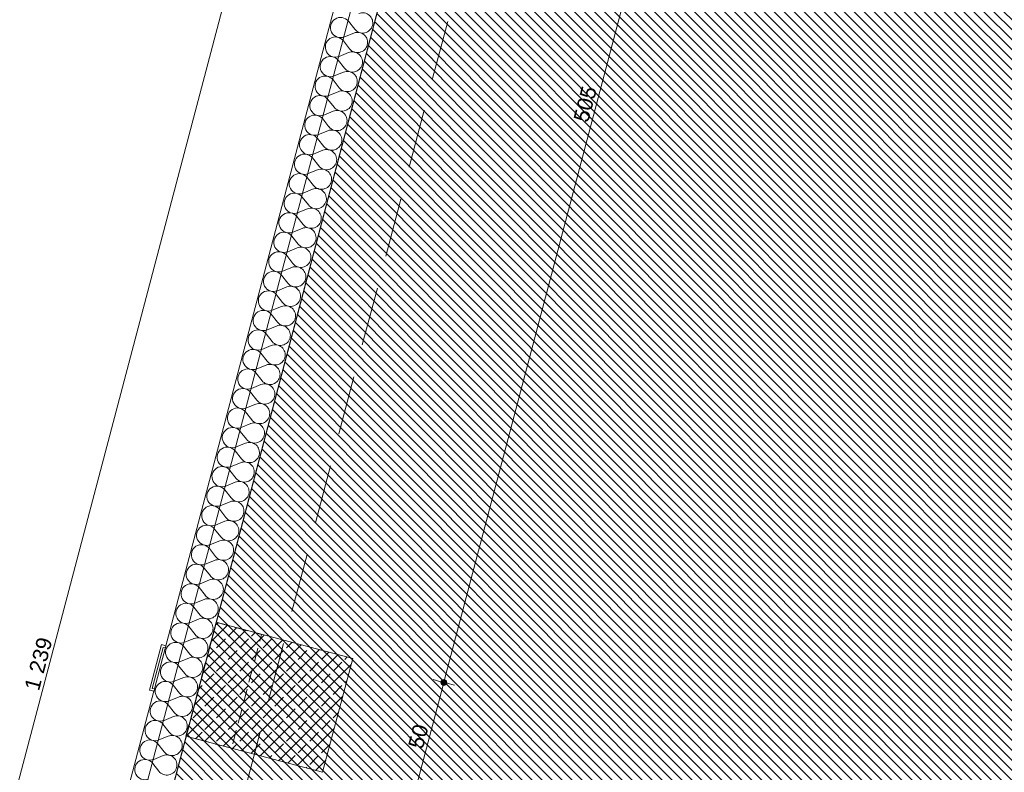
# Model space of a CAD drawing. Header units: millimetres. Extents: x -176817 to 18864955, y -12996033 to 201123.
# Tile 69 of 256: x 35718 to 39897, y 92502 to 95696. Entities that reach past the tile are written whole.
import ezdxf
from ezdxf.enums import TextEntityAlignment as Align

# ---------------------------------------------------------------- set-up
doc = ezdxf.new("R2010")
doc.units = ezdxf.units.MM
doc.header["$MEASUREMENT"] = 0
doc.linetypes.add('Przerywana długa', pattern=[390, 250, -140])
doc.linetypes.add('Przerywana gęsta', pattern=[90, 60, -30])
for name, color, linetype in [('213-A Wymiarowanie wewnętrzne', 7, 'Continuous'), ('231-A Ściany zewnętrzne', 7, 'Continuous'), ('291-A Obróbka blacharska', 7, 'Continuous'), ('292-PPOŻ - Linie', 7, 'Continuous'), ('410-K Osie', 7, 'Continuous'), ('440-K Słupy', 7, 'Continuous'), ('842-G Opisy PW PZT', 7, 'Continuous')]:
    doc.layers.add(name, color=color, linetype=linetype)
doc.styles.add('STYL_AUTOMATYCZNY_4', font='arial.ttf')
doc.styles.add('STYL_AUTOMATYCZNY_8', font='ARIALN.TTF')
doc.dimstyles.new('STYL_AUTOMATYCZNY__2', dxfattribs={"dimtxt": 64.999998, "dimasz": 47.5, "dimexe": 0.18, "dimexo": 0.0625, "dimgap": 0, "dimtad": 1, "dimdec": 1, "dimlfac": 0.1, "dimzin": 0, "dimdsep": 46, "dimtxsty": 'STYL_AUTOMATYCZNY_4', "dimblk": 'ARROWHEAD_11', "dimblk1": 'ARROWHEAD_11', "dimblk2": 'ARROWHEAD_11', "dimcen": 0.09, "dimclrd": 1, "dimclre": 1, "dimclrt": 1, "dimazin": 0, "dimtfac": 1, "dimtdec": 4, "dimtmove": 0, "dimatfit": 3, "dimfxl": 0, "dimtolj": 1, "dimtzin": 0, "dimarcsym": 0})
doc.dimstyles.new('STYL_AUTOMATYCZNY__3', dxfattribs={"dimtxt": 64.999998, "dimasz": 47.5, "dimexe": 0.18, "dimexo": 0.0625, "dimgap": 0, "dimtad": 1, "dimdec": 1, "dimlfac": 0.1, "dimzin": 0, "dimdsep": 46, "dimtxsty": 'STYL_AUTOMATYCZNY_4', "dimblk": 'ARROWHEAD_11', "dimblk1": 'ARROWHEAD_11', "dimblk2": 'ARROWHEAD_11', "dimcen": 0.09, "dimclrd": 30, "dimclre": 30, "dimclrt": 30, "dimazin": 0, "dimtfac": 1, "dimtdec": 4, "dimtmove": 0, "dimatfit": 3, "dimfxl": 0, "dimtolj": 1, "dimtzin": 0, "dimarcsym": 0})

# ---------------------------------------------------------------- blocks, each defined once
blk = doc.blocks.new('Strop_69_2', base_point=(36551.5, 93138.3))
at = {"layer": '440-K Słupy', "color": 7, "linetype": 'Przerywana gęsta', "lineweight": 0, "flags": 128}
blk.add_lwpolyline([(36551.5, 93138.3), (36423.9, 92654.8), (36617.3, 92603.8), (36744.9, 93087.3)], close=True, dxfattribs=at)
blk = doc.blocks.new('Słup_197_2', base_point=(36777.8, 92820))
at = {"layer": '440-K Słupy', "linetype": 'Continuous', "lineweight": 0, "true_color": 0x000000}
h = blk.add_hatch(dxfattribs=at)
h.set_pattern_fill('Beton_zbrojony_0002', color=18, style=0, pattern_type=2)
h.set_pattern_definition([(45, (0, 0), (-49.497475, 49.497475), []), (45, (-24.75, 24.75), (-49.497475, 49.497475), [52.5, -17.5])])
h.paths.add_polyline_path([(36551.5, 93138.3), (36423.9, 92654.8), (37004, 92501.8), (37131.6, 92985.2)])
at = {"layer": '440-K Słupy', "color": 7, "linetype": 'Continuous', "lineweight": 0, "flags": 128}
blk.add_lwpolyline([(36423.9, 92654.8), (37004, 92501.8), (37131.6, 92985.2), (36551.5, 93138.3)], dxfattribs=at)
blk = doc.blocks.new('Słup_198_2', base_point=(36313.7, 92942.5))
at = {"layer": '291-A Obróbka blacharska', "color": 7, "linetype": 'Continuous', "lineweight": 0, "flags": 128}
blk.add_lwpolyline([(36319.7, 93044.3), (36339.1, 93039.2), (36336.5, 93029.5), (36326.9, 93032.1), (36281.2, 92858), (36290.8, 92855.5), (36288.3, 92845.8), (36268.9, 92850.9)], close=True, dxfattribs=at)
blk = doc.blocks.new('*X2143')
at = {"layer": '231-A Ściany zewnętrzne', "color": 7, "linetype": 'Continuous', "lineweight": 0}
for p, q in [((37113.8, 95689.1), (37140.4, 95655.5)), ((37096.3, 95622.8), (37136, 95638.9)), ((37091.9, 95606.2), (37118.5, 95572.6)), ((37074.4, 95539.9), (37114.1, 95556)), ((37070.1, 95523.4), (37096.7, 95489.7)), ((37052.6, 95457.1), (37092.3, 95473.2)), ((37048.2, 95440.5), (37074.8, 95406.9)), ((37030.7, 95374.2), (37070.4, 95390.3)), ((37026.3, 95357.6), (37052.9, 95324)), ((37008.8, 95291.3), (37048.5, 95307.4)), ((37004.5, 95274.7), (37031, 95241.1)), ((36987, 95208.4), (37026.7, 95224.5)), ((36982.6, 95191.8), (37009.2, 95158.2)), ((36965.1, 95125.5), (37004.8, 95141.7)), ((36960.7, 95109), (36987.3, 95075.4)), ((36943.2, 95042.7), (36982.9, 95058.8)), ((36938.8, 95026.1), (36965.4, 94992.5)), ((36921.3, 94959.8), (36961.1, 94975.9)), ((36917, 94943.2), (36943.6, 94909.6)), ((36899.5, 94876.9), (36939.2, 94893)), ((36895.1, 94860.3), (36921.7, 94826.7)), ((36877.6, 94794), (36917.3, 94810.2)), ((36873.2, 94777.5), (36899.8, 94743.8)), ((36855.7, 94711.2), (36895.5, 94727.3)), ((36851.4, 94694.6), (36878, 94661)), ((36833.9, 94628.3), (36873.6, 94644.4)), ((36829.5, 94611.7), (36856.1, 94578.1)), ((36807.6, 94528.8), (36834.2, 94495.2)), ((36812, 94545.4), (36851.7, 94561.5)), ((36785.8, 94446), (36812.4, 94412.3)), ((36790.1, 94462.5), (36829.8, 94478.6)), ((36763.9, 94363.1), (36790.5, 94329.5)), ((36768.3, 94379.6), (36808, 94395.8)), ((36742, 94280.2), (36768.6, 94246.6)), ((36746.4, 94296.8), (36786.1, 94312.9)), ((36720.2, 94197.3), (36746.7, 94163.7)), ((36724.5, 94213.9), (36764.2, 94230)), ((36698.3, 94114.4), (36724.9, 94080.8)), ((36702.7, 94131), (36742.4, 94147.1)), ((36676.4, 94031.6), (36703, 93998)), ((36680.8, 94048.1), (36720.5, 94064.3)), ((36654.5, 93948.7), (36681.1, 93915.1)), ((36658.9, 93965.3), (36698.6, 93981.4)), ((36632.7, 93865.8), (36659.3, 93832.2)), ((36637, 93882.4), (36676.8, 93898.5)), ((36610.8, 93782.9), (36637.4, 93749.3)), ((36615.2, 93799.5), (36654.9, 93815.6)), ((36588.9, 93700.1), (36615.5, 93666.4)), ((36593.3, 93716.6), (36633, 93732.7)), ((36567.1, 93617.2), (36593.7, 93583.6)), ((36571.4, 93633.8), (36611.2, 93649.9)), ((36545.2, 93534.3), (36571.8, 93500.7)), ((36549.6, 93550.9), (36589.3, 93567)), ((36527.7, 93468), (36567.4, 93484.1)), ((36523.3, 93451.4), (36549.9, 93417.8)), ((36505.8, 93385.1), (36545.5, 93401.2)), ((36501.5, 93368.5), (36528, 93334.9)), ((36484, 93302.2), (36523.7, 93318.4)), ((36479.6, 93285.7), (36506.2, 93252.1)), ((36462.1, 93219.4), (36501.8, 93235.5)), ((36457.7, 93202.8), (36484.3, 93169.2)), ((36440.2, 93136.5), (36479.9, 93152.6)), ((36435.9, 93119.9), (36462.4, 93086.3)), ((36418.4, 93053.6), (36458.1, 93069.7)), ((36414, 93037), (36440.6, 93003.4)), ((36396.5, 92970.7), (36436.2, 92986.8)), ((36392.1, 92954.2), (36418.7, 92920.5)), ((36374.6, 92887.9), (36414.3, 92904)), ((36370.2, 92871.3), (36396.8, 92837.7)), ((36352.7, 92805), (36392.5, 92821.1)), ((36348.4, 92788.4), (36375, 92754.8)), ((36330.9, 92722.1), (36370.6, 92738.2)), ((36326.5, 92705.5), (36353.1, 92671.9)), ((36309, 92639.2), (36348.7, 92655.3)), ((36304.6, 92622.6), (36331.2, 92589)), ((36287.1, 92556.3), (36326.9, 92572.5)), ((36282.8, 92539.8), (36309.4, 92506.2))]:
    blk.add_line(p, q, dxfattribs=at)
for centre, start, end in [((37080.2, 95662.5), 38.3481, 292.0879), ((37174, 95682.1), 345.218, 112.0879), ((37174, 95682.1), 218.3481, 345.218), ((37058.3, 95579.6), 38.3481, 292.0879), ((37152.1, 95599.2), 345.218, 112.0879), ((37152.1, 95599.2), 218.3481, 345.218), ((37036.4, 95496.8), 38.3481, 292.0879), ((37130.3, 95516.3), 345.218, 112.0879), ((37130.3, 95516.3), 218.3481, 345.218), ((37014.6, 95413.9), 38.3481, 292.0879), ((37108.4, 95433.5), 345.218, 112.0879), ((37108.4, 95433.5), 218.3481, 345.218), ((36992.7, 95331), 38.3481, 292.0879), ((37086.5, 95350.6), 345.218, 112.0879), ((37086.5, 95350.6), 218.3481, 345.218), ((36970.8, 95248.1), 38.3481, 292.0879), ((37064.7, 95267.7), 345.218, 112.0879), ((37064.7, 95267.7), 218.3481, 345.218), ((36949, 95165.3), 38.3481, 292.0879), ((37042.8, 95184.8), 345.218, 112.0879), ((37042.8, 95184.8), 218.3481, 345.218), ((36927.1, 95082.4), 38.3481, 292.0879), ((37020.9, 95101.9), 345.218, 112.0879), ((37020.9, 95101.9), 218.3481, 345.218), ((36905.2, 94999.5), 38.3481, 292.0879), ((36999, 95019.1), 345.218, 112.0879), ((36999, 95019.1), 218.3481, 345.218), ((36883.4, 94916.6), 38.3481, 292.0879), ((36977.2, 94936.2), 345.218, 112.0879), ((36977.2, 94936.2), 218.3481, 345.218), ((36861.5, 94833.7), 38.3481, 292.0879), ((36955.3, 94853.3), 345.218, 112.0879), ((36955.3, 94853.3), 218.3481, 345.218), ((36839.6, 94750.9), 38.3481, 292.0879), ((36933.4, 94770.4), 345.218, 112.0879), ((36933.4, 94770.4), 218.3481, 345.218), ((36817.8, 94668), 38.3481, 292.0879), ((36911.6, 94687.6), 345.218, 112.0879), ((36911.6, 94687.6), 218.3481, 345.218), ((36795.9, 94585.1), 38.3481, 292.0879), ((36889.7, 94604.7), 345.218, 112.0879), ((36889.7, 94604.7), 218.3481, 345.218), ((36774, 94502.2), 38.3481, 292.0879), ((36867.8, 94521.8), 345.218, 112.0879), ((36867.8, 94521.8), 218.3481, 345.218), ((36752.1, 94419.4), 38.3481, 292.0879), ((36846, 94438.9), 345.218, 112.0879), ((36846, 94438.9), 218.3481, 345.218), ((36730.3, 94336.5), 38.3481, 292.0879), ((36824.1, 94356.1), 345.218, 112.0879), ((36824.1, 94356.1), 218.3481, 345.218), ((36708.4, 94253.6), 38.3481, 292.0879), ((36802.2, 94273.2), 345.218, 112.0879), ((36802.2, 94273.2), 218.3481, 345.218), ((36686.5, 94170.7), 38.3481, 292.0879), ((36780.4, 94190.3), 345.218, 112.0879), ((36780.4, 94190.3), 218.3481, 345.218), ((36664.7, 94087.8), 38.3481, 292.0879), ((36758.5, 94107.4), 345.218, 112.0879), ((36758.5, 94107.4), 218.3481, 345.218), ((36642.8, 94005), 38.3481, 292.0879), ((36736.6, 94024.5), 345.218, 112.0879), ((36736.6, 94024.5), 218.3481, 345.218), ((36620.9, 93922.1), 38.3481, 292.0879), ((36714.7, 93941.7), 345.218, 112.0879), ((36714.7, 93941.7), 218.3481, 345.218), ((36599.1, 93839.2), 38.3481, 292.0879), ((36692.9, 93858.8), 345.218, 112.0879), ((36671, 93775.9), 345.218, 112.0879), ((36692.9, 93858.8), 218.3481, 345.218), ((36577.2, 93756.3), 38.3481, 292.0879), ((36649.1, 93693), 345.218, 112.0879), ((36671, 93775.9), 218.3481, 345.218), ((36555.3, 93673.5), 38.3481, 292.0879), ((36627.3, 93610.2), 345.218, 112.0879), ((36649.1, 93693), 218.3481, 345.218), ((36533.5, 93590.6), 38.3481, 292.0879), ((36605.4, 93527.3), 345.218, 112.0879), ((36627.3, 93610.2), 218.3481, 345.218), ((36511.6, 93507.7), 38.3481, 292.0879), ((36583.5, 93444.4), 345.218, 112.0879), ((36605.4, 93527.3), 218.3481, 345.218), ((36489.7, 93424.8), 38.3481, 292.0879), ((36561.7, 93361.5), 345.218, 112.0879), ((36583.5, 93444.4), 218.3481, 345.218), ((36467.8, 93342), 38.3481, 292.0879), ((36539.8, 93278.6), 345.218, 112.0879), ((36561.7, 93361.5), 218.3481, 345.218), ((36446, 93259.1), 38.3481, 292.0879), ((36517.9, 93195.8), 345.218, 112.0879), ((36539.8, 93278.6), 218.3481, 345.218), ((36424.1, 93176.2), 38.3481, 292.0879), ((36496.1, 93112.9), 345.218, 112.0879), ((36517.9, 93195.8), 218.3481, 345.218), ((36402.2, 93093.3), 38.3481, 292.0879), ((36474.2, 93030), 345.218, 112.0879), ((36496.1, 93112.9), 218.3481, 345.218), ((36380.4, 93010.4), 38.3481, 292.0879), ((36452.3, 92947.1), 345.218, 112.0879), ((36474.2, 93030), 218.3481, 345.218), ((36358.5, 92927.6), 38.3481, 292.0879), ((36430.4, 92864.3), 345.218, 112.0879), ((36452.3, 92947.1), 218.3481, 345.218), ((36336.6, 92844.7), 38.3481, 292.0879), ((36408.6, 92781.4), 345.218, 112.0879), ((36430.4, 92864.3), 218.3481, 345.218), ((36314.8, 92761.8), 38.3481, 292.0879), ((36386.7, 92698.5), 345.218, 112.0879), ((36408.6, 92781.4), 218.3481, 345.218), ((36292.9, 92678.9), 38.3481, 292.0879), ((36364.8, 92615.6), 345.218, 112.0879), ((36386.7, 92698.5), 218.3481, 345.218), ((36271, 92596.1), 38.3481, 292.0879), ((36343, 92532.7), 345.218, 112.0879), ((36364.8, 92615.6), 218.3481, 345.218), ((36249.2, 92513.2), 38.3481, 292.0879), ((36343, 92532.7), 218.3481, 345.218)]:
    blk.add_arc(centre, 42.9, start, end, dxfattribs=at)
blk = doc.blocks.new('Ściana_263_2', base_point=(37993.1, 98601.3))
at = {"layer": '231-A Ściany zewnętrzne', "color": 7, "linetype": 'Continuous', "lineweight": 0, "flags": 128}
for points in [[(37864.9, 98821.3), (36290.7, 92855.5)], [(34877.8, 86795.5), (37993.1, 98601.3)], [(36288.2, 92845.8), (34861.9, 87440.8)]]:
    blk.add_lwpolyline(points, dxfattribs=at)
at = {"layer": '231-A Ściany zewnętrzne', "color": 7, "lineweight": 0}
blk.add_blockref('*X2143', (0, 0), dxfattribs=at)
blk = doc.blocks.new('*D2949')
at = {"layer": '292-PPOŻ - Linie', "linetype": 'Continuous', "lineweight": 0}
for points in [[(37409.7, 98938.1), (37410.7, 98933.3), (37413.4, 98929.3), (37417.4, 98926.6), (37422.2, 98925.6), (37427, 98926.6), (37431, 98929.3), (37433.7, 98933.3), (37434.7, 98938.1), (37433.7, 98942.9), (37431, 98946.9), (37427, 98949.6), (37422.2, 98950.6), (37417.4, 98949.6), (37413.4, 98946.9), (37410.7, 98942.9)], [(34248.5, 86958.2), (34249.5, 86953.5), (34252.2, 86949.4), (34256.2, 86946.7), (34261, 86945.7), (34265.8, 86946.7), (34269.9, 86949.4), (34272.6, 86953.5), (34273.5, 86958.2), (34272.6, 86963), (34269.9, 86967.1), (34265.8, 86969.8), (34261, 86970.7), (34256.2, 86969.8), (34252.2, 86967.1), (34249.5, 86963)]]:
    blk.add_hatch(color=1, dxfattribs=at).paths.add_polyline_path(points)
at = {"layer": '292-PPOŻ - Linie', "color": 1, "linetype": 'Continuous', "lineweight": 0}
for p, q in [((37428.6, 98962.3), (37425.4, 98950.2)), ((37419, 98926), (34264.2, 86970.3)), ((37376.9, 98950.1), (37410.1, 98941.3)), ((37434.3, 98934.9), (37467.5, 98926.1)), ((34215.7, 86970.2), (34248.9, 86961.4)), ((34257.8, 86946.2), (34254.6, 86934.1)), ((34273.1, 86955.1), (34306.3, 86946.3))]:
    blk.add_line(p, q, dxfattribs=at)
for centre in [(37422.2, 98938.1), (34261, 86958.2)]:
    blk.add_circle(centre, 12.5, dxfattribs=at)
at = {"layer": '292-PPOŻ - Linie', "color": 1, "lineweight": 0, "insert": (35800.6, 92843.6), "char_height": 65, "attachment_point": 7, "rotation": 75.218, "style": 'STYL_AUTOMATYCZNY_4'}
blk.add_mtext('\\A1;{\\pql;\\fArial|b0|i0|c238|p0;\\W1.000000;1\xa0239}', dxfattribs=at)
blk = doc.blocks.new('ARROWHEAD_11')
at = {"color": 0, "linetype": 'Continuous', "lineweight": 0}
blk.add_line((0, 0), (-1, 0), dxfattribs=at)
at = {"color": 0, "linetype": 'Continuous', "lineweight": 0, "const_width": 0.25, "flags": 128}
blk.add_lwpolyline([(-0.125, 0, 1), (0.125, 0, 1)], format="xyb", close=True, dxfattribs=at)
blk = doc.blocks.new('*D3207')
at = {"layer": '213-A Wymiarowanie wewnętrzne', "linetype": 'Continuous', "lineweight": 200}
for points in [[(37505.9, 92883.2), (37506.9, 92878.4), (37509.6, 92874.3), (37513.6, 92871.6), (37518.4, 92870.7), (37523.2, 92871.6), (37527.3, 92874.3), (37530, 92878.4), (37530.9, 92883.2), (37530, 92887.9), (37527.3, 92892), (37523.2, 92894.7), (37518.4, 92895.7), (37513.6, 92894.7), (37509.6, 92892), (37506.9, 92887.9)], [(37378.3, 92399.7), (37379.3, 92394.9), (37382, 92390.9), (37386.1, 92388.2), (37390.8, 92387.2), (37395.6, 92388.2), (37399.7, 92390.9), (37402.4, 92394.9), (37403.3, 92399.7), (37402.4, 92404.5), (37399.7, 92408.5), (37395.6, 92411.3), (37390.8, 92412.2), (37386.1, 92411.3), (37382, 92408.5), (37379.3, 92404.5)]]:
    blk.add_hatch(color=30, dxfattribs=at).paths.add_polyline_path(points)
at = {"layer": '213-A Wymiarowanie wewnętrzne', "color": 30, "linetype": 'Continuous', "lineweight": 0}
for p, q in [((37394, 92411.8), (37515.2, 92871.1)), ((37506.3, 92886.3), (37473.1, 92895.1)), ((37563.7, 92871.2), (37530.5, 92880))]:
    blk.add_line(p, q, dxfattribs=at)
blk.add_circle((37518.4, 92883.2), 12.5, dxfattribs=at)
at = {"layer": '213-A Wymiarowanie wewnętrzne', "color": 30, "lineweight": 200, "insert": (37429.4, 92596.8), "char_height": 65, "attachment_point": 7, "rotation": 75.218, "style": 'STYL_AUTOMATYCZNY_4'}
blk.add_mtext('\\A1;{\\pql;\\fArial|b0|i0|c238|p0;\\W1.000000;50}', dxfattribs=at)
blk = doc.blocks.new('*D3208')
at = {"layer": '213-A Wymiarowanie wewnętrzne', "linetype": 'Continuous', "lineweight": 200}
for points in [[(38794.4, 97766), (38795.3, 97761.2), (38798, 97757.2), (38802.1, 97754.5), (38806.9, 97753.5), (38811.7, 97754.5), (38815.7, 97757.2), (38818.4, 97761.2), (38819.4, 97766), (38818.4, 97770.8), (38815.7, 97774.9), (38811.7, 97777.6), (38806.9, 97778.5), (38802.1, 97777.6), (38798, 97774.9), (38795.3, 97770.8)], [(37505.9, 92883.2), (37506.9, 92878.4), (37509.6, 92874.3), (37513.6, 92871.6), (37518.4, 92870.7), (37523.2, 92871.6), (37527.3, 92874.3), (37530, 92878.4), (37530.9, 92883.2), (37530, 92887.9), (37527.3, 92892), (37523.2, 92894.7), (37518.4, 92895.7), (37513.6, 92894.7), (37509.6, 92892), (37506.9, 92887.9)]]:
    blk.add_hatch(color=30, dxfattribs=at).paths.add_polyline_path(points)
at = {"layer": '213-A Wymiarowanie wewnętrzne', "color": 30, "linetype": 'Continuous', "lineweight": 0}
for p, q in [((37521.6, 92895.2), (38803.7, 97753.9)), ((38794.8, 97769.2), (38761.6, 97778)), ((37506.3, 92886.3), (37473.1, 92895.1)), ((37563.7, 92871.2), (37530.5, 92880))]:
    blk.add_line(p, q, dxfattribs=at)
at = {"layer": '213-A Wymiarowanie wewnętrzne', "color": 30, "lineweight": 200, "insert": (38131.1, 95256), "char_height": 65, "attachment_point": 7, "rotation": 75.218, "style": 'STYL_AUTOMATYCZNY_4'}
blk.add_mtext('\\A1;{\\pql;\\fArial|b0|i0|c238|p0;\\W1.000000;505}', dxfattribs=at)
blk = doc.blocks.new('Standardowy znacznik osi[632]_2', base_point=(40489.2, 106885.3))
at = {"layer": '410-K Osie', "color": 5, "linetype": 'Przerywana długa', "lineweight": 0}
blk.add_line((39723.8, 103984.5), (18699.1, 24307.9), dxfattribs=at)
at = {"layer": '410-K Osie', "color": 7, "lineweight": 0, "style": 'STYL_AUTOMATYCZNY_8'}
for tag, p in [('AC_MarkerText_1_0', (40542.1, 107054.9)), ('AC_MarkerText_1_1', (17922.8, 21335.1))]:
    blk.add_attdef(tag, text='', height=100, rotation=345.218, dxfattribs=at).set_placement(p, align=Align.TOP_CENTER)

msp = doc.modelspace()

# ---------------------------------------------------------------- hatches: boundary and pattern name
at = {"layer": '842-G Opisy PW PZT', "linetype": 'Continuous', "lineweight": 0, "true_color": 0xe8e8e8}
h = msp.add_hatch(dxfattribs=at)
h.set_pattern_fill('Pasy_0002', color=254, style=0, pattern_type=2)
h.set_pattern_definition([(134.93251, (101839.315, 70594.414), (21.238177, 21.188201), [])])
h.paths.add_polyline_path([(20311.76, 31594.87), (37993.06, 98601.3), (172924.44, 62996.33), (42984.58, 88008.54)])

# ---------------------------------------------------------------- linework, layer by layer
at = {"layer": '292-PPOŻ - Linie', "color": 1, "lineweight": 0}
msp.add_lwpolyline([(47013.29, 96334.86), (37914.77, 98735.73), (34771.45, 86823.56)], dxfattribs=at)
at = {"layer": '842-G Opisy PW PZT', "color": 9, "linetype": 'Continuous', "lineweight": 0, "flags": 128}
msp.add_lwpolyline([(20311.76, 31594.87), (37993.06, 98601.3), (172924.44, 62996.33), (42984.58, 88008.54)], close=True, dxfattribs=at)

# ---------------------------------------------------------------- block references
at = {"layer": '231-A Ściany zewnętrzne', "color": 7, "lineweight": 0}
msp.add_blockref('Ściana_263_2', (37993.06, 98601.3), dxfattribs=at)
at = {"layer": '291-A Obróbka blacharska', "color": 7, "lineweight": 0}
msp.add_blockref('Słup_198_2', (36313.69, 92942.5), dxfattribs=at)
at = {"layer": '410-K Osie', "color": 5, "linetype": 'Continuous', "lineweight": 0}
msp.add_blockref('Standardowy znacznik osi[632]_2', (40489.21, 106885.25), dxfattribs=at)
at = {"layer": '440-K Słupy', "color": 7, "linetype": 'Przerywana gęsta', "lineweight": 0}
msp.add_blockref('Strop_69_2', (36551.51, 93138.3), dxfattribs=at)
at = {"layer": '440-K Słupy', "color": 7, "lineweight": 0}
msp.add_blockref('Słup_197_2', (36777.76, 92820.04), dxfattribs=at)

# ---------------------------------------------------------------- dimensions: what is measured, and where the dimension line sits
at = {"layer": '213-A Wymiarowanie wewnętrzne', "color": 30, "linetype": 'Continuous', "lineweight": 200}
for base, p1, p2, picture, middle in [((38806.88, 97766.02), (37131.62, 92985.22), (38420.08, 97868.09), '*D3208', (38118.61, 95336.04)), ((37518.42, 92883.16), (37004.05, 92501.77), (37131.62, 92985.22), '*D3207', (37410.61, 92652.93))]:
    dim = msp.add_linear_dim(base=base, p1=p1, p2=p2, angle=75.21803, dimstyle='STYL_AUTOMATYCZNY__3', dxfattribs=at)
    dim.commit()
    dim.dimension.update_dxf_attribs({"geometry": picture, "text_midpoint": middle, "dimtype": 160, "text_rotation": 75.21803})
at = {"layer": '292-PPOŻ - Linie', "color": 1, "linetype": 'Continuous', "lineweight": 0}
dim = msp.add_linear_dim(base=(34261.02, 86958.25), p1=(37864.95, 98821.27), p2=(34703.77, 86841.42), angle=255.21803, dimstyle='STYL_AUTOMATYCZNY__2', dxfattribs=at)
dim.commit()
dim.dimension.update_dxf_attribs({"geometry": '*D2949', "text_midpoint": (35797.61, 92959.75), "dimtype": 160, "text_rotation": 75.21803})

doc.saveas('drawing.dxf')
